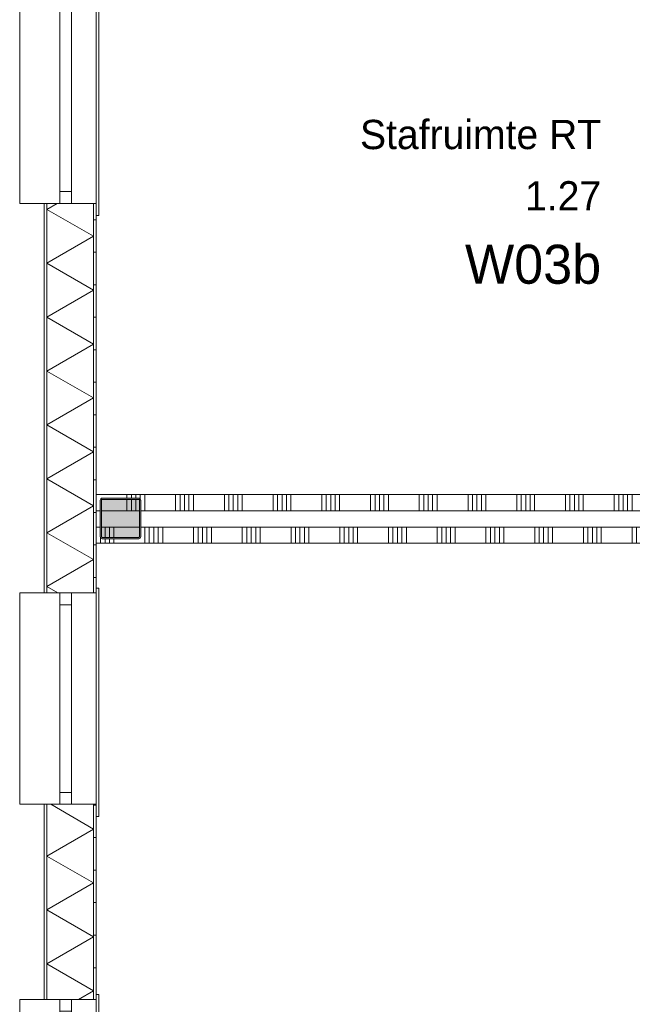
# Model space of a CAD drawing. Header units: millimetres. Extents: x -850 to 154668, y -25041 to 71030.
# Tile 112 of 211: x -470 to 3301, y 52775 to 58830. Entities that reach past the tile are written whole.
import ezdxf
from ezdxf.enums import TextEntityAlignment as Align

# ---------------------------------------------------------------- set-up
doc = ezdxf.new("R2010")
doc.units = ezdxf.units.MM
doc.header["$MEASUREMENT"] = 0
for name, color, linetype in [('New_21 Buitenwanden', 7, 'Continuous'), ('New_21 Buitenwanden Doorsnede-arcering', 7, 'Continuous'), ('New_21 Buitenwanden Laagscheidingslijnen', 7, 'Continuous'), ('New_21 Buitenwanden Ramen', 7, 'Continuous'), ('New_22 NC Binnenwanden', 7, 'Continuous'), ('New_22 NC Binnenwanden Doorsnede-arcering', 7, 'Continuous'), ('New_22 NC Binnenwanden Laagscheidingslijnen', 7, 'Continuous'), ('New_23 Vloeren', 7, 'Continuous'), ('New_Z Ruimtefuncties', 7, 'Continuous'), ('New_Z Ruimtefuncties Zone omranding', 7, 'Continuous'), ('New_Z Ruimtefuncties Zone tekst', 7, 'Continuous'), ('S-COLS-____-OTLN.RVT S', 7, 'Continuous'), ('S-COLS-____-OTLN.RVT S 2D arcering', 7, 'Continuous')]:
    doc.layers.add(name, color=color, linetype=linetype)
doc.styles.add('GENERATED_STYLE_1', font='txt')
doc.styles.add('GENERATED_STYLE_2', font='txt')
pattern_1 = [(1e-14, (0, 0), (0, 200), [])]

# ---------------------------------------------------------------- blocks, each defined once
blk = doc.blocks.new('Slab_3_2', base_point=(0, 51154.6))
at = {"layer": 'New_23 Vloeren', "color": 1, "linetype": 'Continuous', "lineweight": 0, "flags": 128}
blk.add_lwpolyline([(2, 17060), (-0.3, 51154.6), (0, 51154.6), (0, 66760), (25600, 66760), (25600, 49879.9), (31400.4, 49880)], dxfattribs=at)
blk = doc.blocks.new('*X30')
at = {"layer": 'New_22 NC Binnenwanden Doorsnede-arcering', "color": 254, "linetype": 'Continuous', "lineweight": 0, "true_color": 0xe9ebeb}
for p, q in [((0.4, 55710), (0.4, 55635.5)), ((300.4, 55710), (300.4, 55635.5)), ((327.9, 55710), (327.9, 55635.5)), ((355.3, 55710), (355.3, 55635.5)), ((382.7, 55710), (382.7, 55635.5)), ((410.2, 55710), (410.2, 55635.5)), ((600.4, 55710), (600.4, 55635.5)), ((627.9, 55710), (627.9, 55635.5)), ((655.3, 55710), (655.3, 55635.5)), ((682.7, 55710), (682.7, 55635.5)), ((710.2, 55710), (710.2, 55635.5)), ((900.4, 55710), (900.4, 55635.5)), ((927.9, 55710), (927.9, 55635.5)), ((955.3, 55710), (955.3, 55635.5)), ((982.7, 55710), (982.7, 55635.5)), ((1010.2, 55710), (1010.2, 55635.5)), ((1200.4, 55710), (1200.4, 55635.5)), ((1227.9, 55710), (1227.9, 55635.5)), ((1255.3, 55710), (1255.3, 55635.5)), ((1282.7, 55710), (1282.7, 55635.5)), ((1310.2, 55710), (1310.2, 55635.5)), ((1500.4, 55710), (1500.4, 55635.5)), ((1527.9, 55710), (1527.9, 55635.5)), ((1555.3, 55710), (1555.3, 55635.5)), ((1582.7, 55710), (1582.7, 55635.5)), ((1610.2, 55710), (1610.2, 55635.5)), ((1800.4, 55710), (1800.4, 55635.5)), ((1827.9, 55710), (1827.9, 55635.5)), ((1855.3, 55710), (1855.3, 55635.5)), ((1882.7, 55710), (1882.7, 55635.5)), ((1910.2, 55710), (1910.2, 55635.5)), ((2100.4, 55710), (2100.4, 55635.5)), ((2127.9, 55710), (2127.9, 55635.5)), ((2155.3, 55710), (2155.3, 55635.5)), ((2182.7, 55710), (2182.7, 55635.5)), ((2210.2, 55710), (2210.2, 55635.5)), ((2400.4, 55710), (2400.4, 55635.5)), ((2427.9, 55710), (2427.9, 55635.5)), ((2455.3, 55710), (2455.3, 55635.5)), ((2482.7, 55710), (2482.7, 55635.5)), ((2510.2, 55710), (2510.2, 55635.5)), ((2700.4, 55710), (2700.4, 55635.5)), ((2727.9, 55710), (2727.9, 55635.5)), ((2755.3, 55710), (2755.3, 55635.5)), ((2782.7, 55710), (2782.7, 55635.5)), ((2810.2, 55710), (2810.2, 55635.5)), ((3000.4, 55710), (3000.4, 55635.5)), ((3027.9, 55710), (3027.9, 55635.5)), ((3055.3, 55710), (3055.3, 55635.5)), ((3082.7, 55710), (3082.7, 55635.5)), ((3110.2, 55710), (3110.2, 55635.5)), ((3300.4, 55710), (3300.4, 55635.5)), ((3327.9, 55710), (3327.9, 55635.5)), ((3355.3, 55710), (3355.3, 55635.5)), ((3382.7, 55710), (3382.7, 55635.5)), ((3410.2, 55710), (3410.2, 55635.5)), ((3600.4, 55710), (3600.4, 55635.5)), ((3627.9, 55710), (3627.9, 55635.5)), ((3655.3, 55710), (3655.3, 55635.5)), ((3682.7, 55710), (3682.7, 55635.5)), ((3710.2, 55710), (3710.2, 55635.5)), ((3900.4, 55710), (3900.4, 55635.5)), ((3927.9, 55710), (3927.9, 55635.5)), ((3955.3, 55710), (3955.3, 55635.5)), ((3982.7, 55710), (3982.7, 55635.5)), ((4010.2, 55710), (4010.2, 55635.5)), ((4200.4, 55710), (4200.4, 55635.5)), ((4227.9, 55710), (4227.9, 55635.5)), ((4255.3, 55710), (4255.3, 55635.5)), ((4282.7, 55710), (4282.7, 55635.5)), ((4310.2, 55710), (4310.2, 55635.5)), ((4500.4, 55710), (4500.4, 55635.5)), ((4527.9, 55710), (4527.9, 55635.5)), ((4555.3, 55710), (4555.3, 55635.5)), ((4582.7, 55710), (4582.7, 55635.5)), ((4610.2, 55710), (4610.2, 55635.5)), ((4800.4, 55710), (4800.4, 55635.5)), ((4827.9, 55710), (4827.9, 55635.5)), ((4855.3, 55710), (4855.3, 55635.5)), ((4882.7, 55710), (4882.7, 55635.5)), ((4910.2, 55710), (4910.2, 55635.5)), ((5100.4, 55710), (5100.4, 55635.5)), ((5127.9, 55710), (5127.9, 55635.5)), ((5155.3, 55710), (5155.3, 55635.5)), ((5182.7, 55710), (5182.7, 55635.5)), ((5210.2, 55710), (5210.2, 55635.5)), ((5400.4, 55710), (5400.4, 55635.5)), ((5427.9, 55710), (5427.9, 55635.5)), ((5455.3, 55710), (5455.3, 55635.5)), ((5482.7, 55710), (5482.7, 55635.5)), ((5510.2, 55710), (5510.2, 55635.5)), ((5700.4, 55710), (5700.4, 55635.5)), ((5727.9, 55710), (5727.9, 55635.5)), ((5755.3, 55710), (5755.3, 55635.5)), ((5782.7, 55710), (5782.7, 55635.5)), ((5810.2, 55710), (5810.2, 55635.5)), ((6000.4, 55710), (6000.4, 55635.5)), ((6027.9, 55710), (6027.9, 55635.5)), ((6055.3, 55710), (6055.3, 55635.5)), ((6082.7, 55710), (6082.7, 55635.5)), ((6110.2, 55710), (6110.2, 55635.5)), ((6300.4, 55710), (6300.4, 55635.5)), ((6327.9, 55710), (6327.9, 55635.5)), ((6355.3, 55710), (6355.3, 55635.5)), ((6382.7, 55710), (6382.7, 55635.5)), ((6410.2, 55710), (6410.2, 55635.5)), ((6600.4, 55710), (6600.4, 55635.5)), ((6627.9, 55710), (6627.9, 55635.5)), ((6655.3, 55710), (6655.3, 55635.5)), ((6682.7, 55710), (6682.7, 55635.5)), ((6710.2, 55710), (6710.2, 55635.5)), ((6900.4, 55709.9), (6900.4, 55635.5)), ((6927.9, 55709.9), (6927.9, 55635.5)), ((6955.3, 55709.9), (6955.3, 55635.5)), ((6982.7, 55709.9), (6982.7, 55635.5)), ((7010.2, 55709.9), (7010.2, 55635.5)), ((7200.4, 55709.9), (7200.4, 55635.5)), ((7227.9, 55709.9), (7227.9, 55635.5)), ((7255.3, 55709.9), (7255.3, 55635.5)), ((7282.7, 55709.9), (7282.7, 55635.5)), ((7310.2, 55709.9), (7310.2, 55635.5)), ((7500.4, 55709.9), (7500.4, 55635.5)), ((7527.9, 55709.9), (7527.9, 55635.5)), ((7555.3, 55709.9), (7555.3, 55635.5)), ((7582.7, 55709.9), (7582.7, 55635.5)), ((7610.2, 55709.9), (7610.2, 55635.5)), ((7800.4, 55709.9), (7800.4, 55635.5)), ((7827.9, 55709.9), (7827.9, 55635.5)), ((7855.3, 55709.9), (7855.3, 55635.5)), ((7882.7, 55709.9), (7882.7, 55635.5)), ((7910.2, 55709.9), (7910.2, 55635.5)), ((8100.4, 55709.9), (8100.4, 55635.5)), ((8127.9, 55709.9), (8127.9, 55635.5)), ((8155.3, 55709.9), (8155.3, 55635.5)), ((8182.7, 55709.9), (8182.7, 55635.5)), ((8210.2, 55709.9), (8210.2, 55635.5)), ((8400.4, 55709.9), (8400.4, 55635.5)), ((8427.9, 55709.9), (8427.9, 55635.5)), ((8455.3, 55709.9), (8455.3, 55635.5)), ((8482.7, 55709.9), (8482.7, 55635.5)), ((8510.2, 55709.9), (8510.2, 55635.5)), ((0.4, 55635.5), (0.4, 55610)), ((27.9, 55644.1), (27.9, 55635.5)), ((27.9, 55635.5), (27.9, 55610)), ((55.3, 55635), (55.3, 55610)), ((82.7, 55635), (82.7, 55610)), ((110.2, 55635), (110.2, 55610)), ((300.4, 55635.5), (300.4, 55610)), ((327.9, 55635.5), (327.9, 55610)), ((355.3, 55635.5), (355.3, 55610)), ((382.7, 55635.5), (382.7, 55610)), ((410.2, 55635.5), (410.2, 55610)), ((600.4, 55635.5), (600.4, 55610)), ((627.9, 55635.5), (627.9, 55610)), ((655.3, 55635.5), (655.3, 55610)), ((682.7, 55635.5), (682.7, 55610)), ((710.2, 55635.5), (710.2, 55610)), ((900.4, 55635.5), (900.4, 55610)), ((927.9, 55635.5), (927.9, 55610)), ((955.3, 55635.5), (955.3, 55610)), ((982.7, 55635.5), (982.7, 55610)), ((1010.2, 55635.5), (1010.2, 55610)), ((1200.4, 55635.5), (1200.4, 55610)), ((1227.9, 55635.5), (1227.9, 55610)), ((1255.3, 55635.5), (1255.3, 55610)), ((1282.7, 55635.5), (1282.7, 55610)), ((1310.2, 55635.5), (1310.2, 55610)), ((1500.4, 55635.5), (1500.4, 55610)), ((1527.9, 55635.5), (1527.9, 55610)), ((1555.3, 55635.5), (1555.3, 55610)), ((1582.7, 55635.5), (1582.7, 55610)), ((1610.2, 55635.5), (1610.2, 55610)), ((1800.4, 55635.5), (1800.4, 55610)), ((1827.9, 55635.5), (1827.9, 55610)), ((1855.3, 55635.5), (1855.3, 55610)), ((1882.7, 55635.5), (1882.7, 55610)), ((1910.2, 55635.5), (1910.2, 55610)), ((2100.4, 55635.5), (2100.4, 55610)), ((2127.9, 55635.5), (2127.9, 55610)), ((2155.3, 55635.5), (2155.3, 55610)), ((2182.7, 55635.5), (2182.7, 55610)), ((2210.2, 55635.5), (2210.2, 55610)), ((2400.4, 55635.5), (2400.4, 55610)), ((2427.9, 55635.5), (2427.9, 55610)), ((2455.3, 55635.5), (2455.3, 55610)), ((2482.7, 55635.5), (2482.7, 55610)), ((2510.2, 55635.5), (2510.2, 55610)), ((2700.4, 55635.5), (2700.4, 55610)), ((2727.9, 55635.5), (2727.9, 55610)), ((2755.3, 55635.5), (2755.3, 55610)), ((2782.7, 55635.5), (2782.7, 55610)), ((2810.2, 55635.5), (2810.2, 55610)), ((3000.4, 55635.5), (3000.4, 55610)), ((3027.9, 55635.5), (3027.9, 55610)), ((3055.3, 55635.5), (3055.3, 55610)), ((3082.7, 55635.5), (3082.7, 55610)), ((3110.2, 55635.5), (3110.2, 55610)), ((3300.4, 55635.5), (3300.4, 55610)), ((3327.9, 55635.5), (3327.9, 55610)), ((3355.3, 55635.5), (3355.3, 55610)), ((3382.7, 55635.5), (3382.7, 55610)), ((3410.2, 55635.5), (3410.2, 55610)), ((3600.4, 55635.5), (3600.4, 55610)), ((3627.9, 55635.5), (3627.9, 55610)), ((3655.3, 55635.5), (3655.3, 55610)), ((3682.7, 55635.5), (3682.7, 55610)), ((3710.2, 55635.5), (3710.2, 55610)), ((3900.4, 55635.5), (3900.4, 55610)), ((3927.9, 55635.5), (3927.9, 55610)), ((3955.3, 55635.5), (3955.3, 55610)), ((3982.7, 55635.5), (3982.7, 55610)), ((4010.2, 55635.5), (4010.2, 55610)), ((4200.4, 55635.5), (4200.4, 55610)), ((4227.9, 55635.5), (4227.9, 55610)), ((4255.3, 55635.5), (4255.3, 55610)), ((4282.7, 55635.5), (4282.7, 55610)), ((4310.2, 55635.5), (4310.2, 55610)), ((4500.4, 55635.5), (4500.4, 55610)), ((4527.9, 55635.5), (4527.9, 55610)), ((4555.3, 55635.5), (4555.3, 55610)), ((4582.7, 55635.5), (4582.7, 55610)), ((4610.2, 55635.5), (4610.2, 55610)), ((4800.4, 55635.5), (4800.4, 55610)), ((4827.9, 55635.5), (4827.9, 55610)), ((4855.3, 55635.5), (4855.3, 55610)), ((4882.7, 55635.5), (4882.7, 55610)), ((4910.2, 55635.5), (4910.2, 55610)), ((5100.4, 55635.5), (5100.4, 55610)), ((5127.9, 55635.5), (5127.9, 55610)), ((5155.3, 55635.5), (5155.3, 55610)), ((5182.7, 55635.5), (5182.7, 55610)), ((5210.2, 55635.5), (5210.2, 55610)), ((5400.4, 55635.5), (5400.4, 55610)), ((5427.9, 55635.5), (5427.9, 55610)), ((5455.3, 55635.5), (5455.3, 55610)), ((5482.7, 55635.5), (5482.7, 55610)), ((5510.2, 55635.5), (5510.2, 55610)), ((5700.4, 55635.5), (5700.4, 55610)), ((5727.9, 55635.5), (5727.9, 55610)), ((5755.3, 55635.5), (5755.3, 55610)), ((5782.7, 55635.5), (5782.7, 55610)), ((5810.2, 55635.5), (5810.2, 55610)), ((6000.4, 55635.5), (6000.4, 55610)), ((6027.9, 55635.5), (6027.9, 55610)), ((6055.3, 55635.5), (6055.3, 55610)), ((6082.7, 55635.5), (6082.7, 55610)), ((6110.2, 55635.5), (6110.2, 55610)), ((6300.4, 55635.5), (6300.4, 55610)), ((6327.9, 55635.5), (6327.9, 55610)), ((6355.3, 55635.5), (6355.3, 55610)), ((6382.7, 55635.5), (6382.7, 55610)), ((6410.2, 55635.5), (6410.2, 55610)), ((6600.4, 55635.5), (6600.4, 55610)), ((6627.9, 55635.5), (6627.9, 55610)), ((6655.3, 55635.5), (6655.3, 55610)), ((6682.7, 55635.5), (6682.7, 55610)), ((6710.2, 55635.5), (6710.2, 55610)), ((6900.4, 55635.5), (6900.4, 55609.9)), ((6927.9, 55635.5), (6927.9, 55609.9)), ((6955.3, 55635.5), (6955.3, 55609.9)), ((6982.7, 55635.5), (6982.7, 55609.9)), ((7010.2, 55635.5), (7010.2, 55609.9)), ((7200.4, 55635.5), (7200.4, 55609.9)), ((7227.9, 55635.5), (7227.9, 55609.9)), ((7255.3, 55635.5), (7255.3, 55609.9)), ((7282.7, 55635.5), (7282.7, 55609.9)), ((7310.2, 55635.5), (7310.2, 55609.9)), ((7500.4, 55635.5), (7500.4, 55609.9)), ((7527.9, 55635.5), (7527.9, 55609.9)), ((7555.3, 55635.5), (7555.3, 55609.9)), ((7582.7, 55635.5), (7582.7, 55609.9)), ((7610.2, 55635.5), (7610.2, 55609.9)), ((7800.4, 55635.5), (7800.4, 55609.9)), ((7827.9, 55635.5), (7827.9, 55609.9)), ((7855.3, 55635.5), (7855.3, 55609.9)), ((7882.7, 55635.5), (7882.7, 55609.9)), ((7910.2, 55635.5), (7910.2, 55609.9)), ((8100.4, 55635.5), (8100.4, 55609.9)), ((8127.9, 55635.5), (8127.9, 55609.9)), ((8155.3, 55635.5), (8155.3, 55609.9)), ((8182.7, 55635.5), (8182.7, 55609.9)), ((8210.2, 55635.5), (8210.2, 55609.9)), ((8400.4, 55635.5), (8400.4, 55609.9)), ((8427.9, 55635.5), (8427.9, 55609.9)), ((8455.3, 55635.5), (8455.3, 55609.9)), ((8482.7, 55635.5), (8482.7, 55609.9)), ((8510.2, 55635.5), (8510.2, 55609.9)), ((8700.4, 55635), (8700.4, 55609.9)), ((8727.9, 55635), (8727.9, 55609.9)), ((8755.3, 55635), (8755.3, 55609.9)), ((8782.7, 55635), (8782.7, 55609.9)), ((8810.2, 55635.5), (8810.2, 55609.9))]:
    blk.add_line(p, q, dxfattribs=at)
blk = doc.blocks.new('*X31')
at = {"layer": 'New_22 NC Binnenwanden Doorsnede-arcering', "color": 254, "linetype": 'Continuous', "lineweight": 0, "true_color": 0xe9ebeb}
for p, q in [((8700.4, 55709.9), (8700.4, 55643)), ((8727.9, 55709.9), (8727.9, 55643)), ((8755.3, 55709.9), (8755.3, 55643)), ((8782.7, 55709.9), (8782.7, 55643)), ((8810.2, 55709.9), (8810.2, 55643.5))]:
    blk.add_line(p, q, dxfattribs=at)
blk = doc.blocks.new('*X32')
at = {"layer": 'New_22 NC Binnenwanden Doorsnede-arcering', "color": 254, "linetype": 'Continuous', "lineweight": 0, "true_color": 0xe9ebeb}
for p, q in [((55.3, 55710), (55.3, 55643)), ((82.7, 55710), (82.7, 55643)), ((110.2, 55710), (110.2, 55643))]:
    blk.add_line(p, q, dxfattribs=at)
blk = doc.blocks.new('Wall_3_2', base_point=(8850, 55609.9))
at = {"layer": 'New_22 NC Binnenwanden', "color": 8, "linetype": 'Continuous', "lineweight": 0, "true_color": 0x778488, "flags": 128}
for points in [[(25, 55710), (0, 55710)], [(0, 55610), (0, 55710)], [(267, 55710), (33, 55710)], [(8575, 55709.9), (275, 55710)], [(8817, 55709.9), (8583, 55709.9)], [(8850, 55709.9), (8825, 55709.9)], [(8850, 55609.9), (8850, 55709.9)], [(0, 55610), (8850, 55609.9)]]:
    blk.add_lwpolyline(points, dxfattribs=at)
at = {"layer": 'New_22 NC Binnenwanden', "color": 8, "lineweight": 0, "true_color": 0x778488}
for name in ['*X30', '*X32', '*X31']:
    blk.add_blockref(name, (0, 0), dxfattribs=at)
blk = doc.blocks.new('*X180')
at = {"layer": 'New_22 NC Binnenwanden Doorsnede-arcering', "color": 254, "linetype": 'Continuous', "lineweight": 0, "true_color": 0xe9ebeb}
for p, q in [((4389.8, 55810), (4389.8, 55910)), ((4417.3, 55810), (4417.3, 55910)), ((4444.7, 55810), (4444.7, 55910)), ((4472.1, 55810), (4472.1, 55910)), ((4499.6, 55810), (4499.6, 55910)), ((4689.8, 55810), (4689.8, 55910)), ((4717.3, 55810), (4717.3, 55910)), ((4744.7, 55810), (4744.7, 55910)), ((4772.1, 55810), (4772.1, 55910)), ((4799.6, 55810), (4799.6, 55910)), ((4989.8, 55810), (4989.8, 55910)), ((5017.3, 55810), (5017.3, 55910)), ((5044.7, 55810), (5044.7, 55910)), ((5072.1, 55810), (5072.1, 55910)), ((5099.6, 55810), (5099.6, 55910)), ((5289.8, 55810), (5289.8, 55910)), ((5317.3, 55810), (5317.3, 55910)), ((5344.7, 55810), (5344.7, 55910)), ((5372.1, 55810), (5372.1, 55910)), ((5399.6, 55810), (5399.6, 55910)), ((5589.8, 55810), (5589.8, 55910)), ((5617.3, 55810), (5617.3, 55910)), ((5644.7, 55810), (5644.7, 55910)), ((5672.1, 55810), (5672.1, 55910)), ((5699.6, 55810), (5699.6, 55910)), ((5889.8, 55810), (5889.8, 55910)), ((5917.3, 55810), (5917.3, 55910)), ((5944.7, 55810), (5944.7, 55910)), ((5972.1, 55810), (5972.1, 55910)), ((5999.6, 55810), (5999.6, 55910)), ((6189.8, 55810), (6189.8, 55910)), ((6217.3, 55810), (6217.3, 55910)), ((6244.7, 55810), (6244.7, 55910)), ((6272.1, 55810), (6272.1, 55910)), ((6299.6, 55810), (6299.6, 55910)), ((6489.8, 55810), (6489.8, 55910)), ((6517.3, 55810), (6517.3, 55910)), ((6544.7, 55810), (6544.7, 55910)), ((6572.1, 55810), (6572.1, 55910)), ((6599.6, 55810), (6599.6, 55910)), ((6789.8, 55810.1), (6789.8, 55910.1)), ((6817.3, 55810.1), (6817.3, 55910.1)), ((6844.7, 55810.1), (6844.7, 55910.1)), ((6872.1, 55810.1), (6872.1, 55910.1)), ((6899.6, 55810.1), (6899.6, 55910.1)), ((7089.8, 55810.1), (7089.8, 55910.1)), ((7117.3, 55810.1), (7117.3, 55910.1)), ((7144.7, 55810.1), (7144.7, 55910.1)), ((7172.1, 55810.1), (7172.1, 55910.1)), ((7199.6, 55810.1), (7199.6, 55910.1)), ((7389.8, 55810.1), (7389.8, 55910.1)), ((7417.3, 55810.1), (7417.3, 55910.1)), ((7444.7, 55810.1), (7444.7, 55910.1)), ((7472.1, 55810.1), (7472.1, 55910.1)), ((7499.6, 55810.1), (7499.6, 55910.1)), ((7689.8, 55810.1), (7689.8, 55910.1)), ((7717.3, 55810.1), (7717.3, 55910.1)), ((7744.7, 55810.1), (7744.7, 55910.1)), ((7772.1, 55810.1), (7772.1, 55910.1)), ((7799.6, 55810.1), (7799.6, 55910.1)), ((7989.8, 55810.1), (7989.8, 55910.1)), ((8017.3, 55810.1), (8017.3, 55910.1)), ((8044.7, 55810.1), (8044.7, 55910.1)), ((8072.1, 55810.1), (8072.1, 55910.1)), ((8099.6, 55810.1), (8099.6, 55910.1)), ((8289.8, 55810.1), (8289.8, 55910.1)), ((8317.3, 55810.1), (8317.3, 55910.1)), ((8344.7, 55810.1), (8344.7, 55910.1)), ((8372.1, 55810.1), (8372.1, 55910.1)), ((8399.6, 55810.1), (8399.6, 55910.1)), ((8589.8, 55884.5), (8589.8, 55910.1)), ((8617.3, 55885), (8617.3, 55910.1)), ((8644.7, 55885), (8644.7, 55910.1)), ((8672.1, 55885), (8672.1, 55910.1)), ((8699.6, 55885), (8699.6, 55910.1))]:
    blk.add_line(p, q, dxfattribs=at)
blk = doc.blocks.new('*X181')
at = {"layer": 'New_22 NC Binnenwanden Doorsnede-arcering', "color": 254, "linetype": 'Continuous', "lineweight": 0, "true_color": 0xe9ebeb}
for p, q in [((8589.8, 55810.1), (8589.8, 55876.5)), ((8617.3, 55810.1), (8617.3, 55877)), ((8644.7, 55810.1), (8644.7, 55877)), ((8672.1, 55810.1), (8672.1, 55877)), ((8699.6, 55810.1), (8699.6, 55877))]:
    blk.add_line(p, q, dxfattribs=at)
blk = doc.blocks.new('*X182')
at = {"layer": 'New_22 NC Binnenwanden Doorsnede-arcering', "color": 254, "linetype": 'Continuous', "lineweight": 0, "true_color": 0xe9ebeb}
for p, q in [((189.8, 55885), (189.8, 55910)), ((217.3, 55885), (217.3, 55910)), ((244.7, 55885), (244.7, 55910)), ((272.1, 55875.9), (272.1, 55910)), ((299.6, 55810), (299.6, 55910)), ((489.8, 55810), (489.8, 55910)), ((517.3, 55810), (517.3, 55910)), ((544.7, 55810), (544.7, 55910)), ((572.1, 55810), (572.1, 55910)), ((599.6, 55810), (599.6, 55910)), ((789.8, 55810), (789.8, 55910)), ((817.3, 55810), (817.3, 55910)), ((844.7, 55810), (844.7, 55910)), ((872.1, 55810), (872.1, 55910)), ((899.6, 55810), (899.6, 55910)), ((1089.8, 55810), (1089.8, 55910)), ((1117.3, 55810), (1117.3, 55910)), ((1144.7, 55810), (1144.7, 55910)), ((1172.1, 55810), (1172.1, 55910)), ((1199.6, 55810), (1199.6, 55910)), ((1389.8, 55810), (1389.8, 55910)), ((1417.3, 55810), (1417.3, 55910)), ((1444.7, 55810), (1444.7, 55910)), ((1472.1, 55810), (1472.1, 55910)), ((1499.6, 55810), (1499.6, 55910)), ((1689.8, 55810), (1689.8, 55910)), ((1717.3, 55810), (1717.3, 55910)), ((1744.7, 55810), (1744.7, 55910)), ((1772.1, 55810), (1772.1, 55910)), ((1799.6, 55810), (1799.6, 55910)), ((1989.8, 55810), (1989.8, 55910)), ((2017.3, 55810), (2017.3, 55910)), ((2044.7, 55810), (2044.7, 55910)), ((2072.1, 55810), (2072.1, 55910)), ((2099.6, 55810), (2099.6, 55910)), ((2289.8, 55810), (2289.8, 55910)), ((2317.3, 55810), (2317.3, 55910)), ((2344.7, 55810), (2344.7, 55910)), ((2372.1, 55810), (2372.1, 55910)), ((2399.6, 55810), (2399.6, 55910)), ((2589.8, 55810), (2589.8, 55910)), ((2617.3, 55810), (2617.3, 55910)), ((2644.7, 55810), (2644.7, 55910)), ((2672.1, 55810), (2672.1, 55910)), ((2699.6, 55810), (2699.6, 55910)), ((2889.8, 55810), (2889.8, 55910)), ((2917.3, 55810), (2917.3, 55910)), ((2944.7, 55810), (2944.7, 55910)), ((2972.1, 55810), (2972.1, 55910)), ((2999.6, 55810), (2999.6, 55910)), ((3189.8, 55810), (3189.8, 55910)), ((3217.3, 55810), (3217.3, 55910)), ((3244.7, 55810), (3244.7, 55910)), ((3272.1, 55810), (3272.1, 55910)), ((3299.6, 55810), (3299.6, 55910)), ((3489.8, 55810), (3489.8, 55910)), ((3517.3, 55810), (3517.3, 55910)), ((3544.7, 55810), (3544.7, 55910)), ((3572.1, 55810), (3572.1, 55910)), ((3599.6, 55810), (3599.6, 55910)), ((3789.8, 55810), (3789.8, 55910)), ((3817.3, 55810), (3817.3, 55910)), ((3844.7, 55810), (3844.7, 55910)), ((3872.1, 55810), (3872.1, 55910)), ((3899.6, 55810), (3899.6, 55910)), ((4089.8, 55810), (4089.8, 55910)), ((4117.3, 55810), (4117.3, 55910)), ((4144.7, 55810), (4144.7, 55910)), ((4172.1, 55810), (4172.1, 55910)), ((4199.6, 55810), (4199.6, 55910))]:
    blk.add_line(p, q, dxfattribs=at)
blk = doc.blocks.new('*X183')
at = {"layer": 'New_22 NC Binnenwanden Doorsnede-arcering', "color": 254, "linetype": 'Continuous', "lineweight": 0, "true_color": 0xe9ebeb}
for p, q in [((189.8, 55810), (189.8, 55877)), ((217.3, 55810), (217.3, 55877)), ((244.7, 55810), (244.7, 55877))]:
    blk.add_line(p, q, dxfattribs=at)
blk = doc.blocks.new('Wall_32_2', base_point=(8850, 55910.1))
at = {"layer": 'New_22 NC Binnenwanden', "color": 8, "linetype": 'Continuous', "lineweight": 0, "true_color": 0x778488, "flags": 128}
for points in [[(4200.1, 55910), (0, 55910)], [(0, 55910), (0, 55810)], [(8850, 55910.1), (4300.1, 55910)], [(8850, 55910.1), (8850, 55810.1)], [(0, 55810), (25, 55810)], [(33, 55810), (267, 55810)], [(275, 55810), (8575, 55810.1)], [(8583, 55810.1), (8817, 55810.1)], [(8825, 55810.1), (8850, 55810.1)]]:
    blk.add_lwpolyline(points, dxfattribs=at)
at = {"layer": 'New_22 NC Binnenwanden Laagscheidingslijnen', "color": 8, "linetype": 'Continuous', "lineweight": 0, "true_color": 0x778488}
for p, q in [((4200.1, 55910), (4200.1, 55810)), ((4300.1, 55810), (4300.1, 55910))]:
    blk.add_line(p, q, dxfattribs=at)
at = {"layer": 'New_22 NC Binnenwanden', "color": 8, "lineweight": 0, "true_color": 0x778488}
for name in ['*X182', '*X180', '*X183', '*X181']:
    blk.add_blockref(name, (0, 0), dxfattribs=at)
blk = doc.blocks.new('*X1139')
at = {"layer": 'New_21 Buitenwanden Doorsnede-arcering', "linetype": 'Continuous', "lineweight": 0, "true_color": 0xe9ebeb}
for points in [[(-302.2, 53850), (-302.1, 53850), (-302.1, 54000), (-302.2, 54000)], [(-302.2, 53550), (-302.1, 53550), (-302.1, 53700), (-302.2, 53700)], [(-302.2, 53250), (-302.1, 53250), (-302.1, 53400), (-302.2, 53400)], [(-302.2, 52950), (-302.1, 52950), (-302.1, 53100), (-302.2, 53100)]]:
    blk.add_hatch(color=254, dxfattribs=at).paths.add_polyline_path(points)
blk = doc.blocks.new('*X1143')
at = {"layer": 'New_21 Buitenwanden Doorsnede-arcering', "linetype": 'Continuous', "lineweight": 0, "true_color": 0xe9ebeb}
for points in [[(-302.2, 57450), (-302.1, 57450), (-302.1, 57600), (-302.2, 57600)], [(-302.2, 57150), (-302.1, 57150), (-302.1, 57300), (-302.2, 57300)], [(-302.2, 56850), (-302.1, 56850), (-302.1, 57000), (-302.2, 57000)], [(-302.2, 56550), (-302.1, 56550), (-302.1, 56700), (-302.2, 56700)], [(-302.2, 56250), (-302.1, 56250), (-302.1, 56400), (-302.2, 56400)], [(-302.2, 55950), (-302.1, 55950), (-302.1, 56100), (-302.2, 56100)], [(-302.2, 55650), (-302.1, 55650), (-302.1, 55800), (-302.2, 55800)], [(-302.2, 55350), (-302.1, 55350), (-302.1, 55500), (-302.2, 55500)]]:
    blk.add_hatch(color=254, dxfattribs=at).paths.add_polyline_path(points)
blk = doc.blocks.new('*X1148')
at = {"layer": 'New_21 Buitenwanden Doorsnede-arcering', "linetype": 'Continuous', "lineweight": 0, "true_color": 0xe9ebeb}
for points in [[(-15.1, 57450), (-15, 57450), (-15, 57600), (-15.1, 57600)], [(-15.1, 57150), (-15, 57150), (-15, 57300), (-15.1, 57300)], [(-15.1, 56850), (-15, 56850), (-15, 57000), (-15.1, 57000)], [(-15.1, 56550), (-15, 56550), (-15, 56700), (-15.1, 56700)], [(-15.1, 56250), (-15, 56250), (-15, 56400), (-15.1, 56400)], [(-15.1, 55950), (-15, 55950), (-15, 56100), (-15.1, 56100)], [(-15.1, 55650), (-15, 55650), (-15, 55800), (-15.1, 55800)], [(-15.1, 55350), (-15, 55350), (-15, 55500), (-15.1, 55500)]]:
    blk.add_hatch(color=254, dxfattribs=at).paths.add_polyline_path(points)
blk = doc.blocks.new('*X1150')
at = {"layer": 'New_21 Buitenwanden Doorsnede-arcering', "linetype": 'Continuous', "lineweight": 0, "true_color": 0xe9ebeb}
for points in [[(-15.1, 53850), (-15, 53850), (-15, 54000), (-15.1, 54000)], [(-15.1, 53550), (-15, 53550), (-15, 53700), (-15.1, 53700)], [(-15.1, 53250), (-15, 53250), (-15, 53400), (-15.1, 53400)], [(-15.1, 52950), (-15, 52950), (-15, 53100), (-15.1, 53100)]]:
    blk.add_hatch(color=254, dxfattribs=at).paths.add_polyline_path(points)
blk = doc.blocks.new('*X1157')
at = {"layer": 'New_21 Buitenwanden Doorsnede-arcering', "color": 254, "linetype": 'Continuous', "lineweight": 0, "true_color": 0xe9ebeb}
for p, q in [((-302.1, 57663.4), (-238.9, 57699.9)), ((-302.1, 57663.4), (-15.1, 57497.7)), ((-302.1, 57332), (-15.1, 57497.7)), ((-302.1, 57332), (-15.1, 57166.3)), ((-302.1, 57000.6), (-15.1, 57166.3)), ((-302.1, 57000.6), (-15.1, 56834.9)), ((-302.1, 56669.2), (-15.1, 56834.9)), ((-302.1, 56669.2), (-15.1, 56503.5)), ((-302.1, 56337.8), (-15.1, 56503.5)), ((-302.1, 56337.8), (-15.1, 56172.1)), ((-302.1, 56006.4), (-15.1, 56172.1)), ((-302.1, 56006.4), (-15.1, 55840.7)), ((-302.1, 55675), (-15.1, 55840.7)), ((-302.1, 55675), (-15.1, 55509.3)), ((-302.1, 55343.6), (-15.1, 55509.3)), ((-302.1, 55343.6), (-234.8, 55304.8))]:
    blk.add_line(p, q, dxfattribs=at)
blk = doc.blocks.new('*X1158')
at = {"layer": 'New_21 Buitenwanden Doorsnede-arcering', "color": 254, "linetype": 'Continuous', "lineweight": 0, "true_color": 0xe9ebeb}
for p, q in [((-279.2, 54004.8), (-15.1, 53852.3)), ((-302.1, 53686.6), (-15.1, 53852.3)), ((-302.1, 53686.6), (-15.1, 53520.9)), ((-302.1, 53355.2), (-15.1, 53520.9)), ((-302.1, 53355.2), (-15.1, 53189.5)), ((-302.1, 53023.8), (-15.1, 53189.5)), ((-302.1, 53023.8), (-15.1, 52858.1)), ((-107.5, 52804.8), (-15.1, 52858.1))]:
    blk.add_line(p, q, dxfattribs=at)
blk = doc.blocks.new('R1 22_7')
at = {"layer": 'New_21 Buitenwanden Ramen', "color": 1, "linetype": 'Continuous', "lineweight": 0}
for p, q in [((-725, 150.2), (-725, 168.2)), ((-725, 168.2), (680, 168.2)), ((-650, 150.2), (-680, 150.2)), ((-650, 150.2), (-680, 150.2)), ((-650, 135.2), (-650, 150.2)), ((-650, 135.2), (-650, 150.2)), ((-650, 0), (-650, 135.1)), ((-650, 0), (-650, 135.1)), ((650, 135.2), (650, 150.2)), ((650, 135.2), (650, 150.2)), ((650, 150.2), (680, 150.2)), ((650, 150.2), (680, 150.2)), ((650, 0), (650, 135.1)), ((650, 0), (650, 135.1)), ((680, 168.2), (680, 150.2)), ((-650, 0), (-577, 0)), ((-650, -72), (-650, 0)), ((-650, -72), (-650, 0)), ((-577, 0), (-577, -72)), ((-577, 0), (577, 0)), ((577, -72), (577, 0)), ((577, 0), (650, 0)), ((650, -72), (650, 0)), ((650, -72), (650, 0)), ((-577, -72), (-650, -72)), ((-650, -152), (-650, -72)), ((577, -72), (-577, -72)), ((650, -72), (577, -72)), ((650, -152), (650, -72)), ((-650, -170), (-650, -320)), ((650, -320), (650, -170)), ((-650, -320), (650, -320))]:
    blk.add_line(p, q, dxfattribs=at)
at = {"layer": 'New_21 Buitenwanden Ramen', "color": 9, "linetype": 'Continuous', "lineweight": 0}
for p, q in [((-650, 150.2), (650, 150.2)), ((-650, 135.1), (-650, 135.2)), ((-650, 135.1), (-650, 135.2)), ((650, 135.1), (650, 135.2)), ((650, 135.1), (650, 135.2)), ((-650, -170), (-650, -152)), ((650, -170), (650, -152))]:
    blk.add_line(p, q, dxfattribs=at)
blk = doc.blocks.new('Wall_160_2', base_point=(0, 42580))
at = {"layer": 'New_21 Buitenwanden Doorsnede-arcering', "linetype": 'Continuous', "lineweight": 0, "true_color": 0xe9ebeb}
h = blk.add_hatch(dxfattribs=at)
h.set_pattern_fill('930_Lijnen_vert_200_0002', color=254, style=0, pattern_type=2)
h.set_pattern_definition(pattern_1)
h.paths.add_polyline_path([(-15, 55304.8), (0, 55304.8), (0, 57699.9), (-15, 57699.9)])
h = blk.add_hatch(dxfattribs=at)
h.set_pattern_fill('930_Lijnen_vert_200_0002', color=254, style=0, pattern_type=2)
h.set_pattern_definition(pattern_1)
h.paths.add_polyline_path([(-15, 52804.8), (0, 52804.8), (0, 54004.8), (-15, 54004.8)])
at = {"layer": 'New_21 Buitenwanden', "color": 8, "linetype": 'Continuous', "lineweight": 0, "true_color": 0x778488}
for p, q in [((-320.2, 57699.9), (-302.2, 57699.9)), ((-302.2, 57699.9), (-222.2, 57699.9)), ((-222.2, 57699.9), (-150.2, 57699.9)), ((-150.2, 57699.9), (-15.1, 57699.9)), ((-15.1, 57699.9), (-15, 57699.9)), ((-15, 57699.9), (0, 57699.9)), ((0, 57699.9), (0, 57669.9)), ((-320.2, 55304.8), (-302.2, 55304.8)), ((-302.2, 55304.8), (-222.2, 55304.8)), ((-222.2, 55304.8), (-150.2, 55304.8)), ((-150.2, 55304.8), (-15.1, 55304.8)), ((-15.1, 55304.8), (-15, 55304.8)), ((-15, 55304.8), (0, 55304.8)), ((0, 55304.8), (0, 55334.8)), ((-320.2, 54004.8), (-302.2, 54004.8)), ((-302.2, 54004.8), (-222.2, 54004.8)), ((-222.2, 54004.8), (-150.2, 54004.8)), ((-150.2, 54004.8), (-15.1, 54004.8)), ((-15.1, 54004.8), (-15, 54004.8)), ((-15, 54004.8), (0, 54004.8)), ((0, 54004.8), (0, 53974.8)), ((-320.2, 52804.8), (-302.2, 52804.8)), ((-302.2, 52804.8), (-222.2, 52804.8)), ((-222.2, 52804.8), (-150.2, 52804.8)), ((-150.2, 52804.8), (-15.1, 52804.8)), ((-15.1, 52804.8), (-15, 52804.8)), ((-15, 52804.8), (0, 52804.8)), ((0, 52804.8), (0, 52834.8))]:
    blk.add_line(p, q, dxfattribs=at)
at = {"layer": 'New_21 Buitenwanden', "color": 8, "linetype": 'Continuous', "lineweight": 0, "true_color": 0x778488, "flags": 128}
for points in [[(-320.2, 57699.9), (-320.2, 55304.8)], [(0, 55304.8), (0, 57699.9)], [(-320.2, 54004.8), (-320.2, 52804.8)], [(0, 52804.8), (0, 54004.8)]]:
    blk.add_lwpolyline(points, dxfattribs=at)
at = {"layer": 'New_21 Buitenwanden Laagscheidingslijnen', "color": 8, "linetype": 'Continuous', "lineweight": 0, "true_color": 0x778488}
for p, q in [((-302.2, 57699.9), (-302.2, 55304.8)), ((-302.1, 57699.9), (-302.1, 55304.8)), ((-15.1, 55304.8), (-15.1, 57699.9)), ((-15, 55304.8), (-15, 57699.9)), ((-302.2, 54004.8), (-302.2, 52804.8)), ((-302.1, 54004.8), (-302.1, 52804.8)), ((-15.1, 52804.8), (-15.1, 54004.8)), ((-15, 52804.8), (-15, 54004.8))]:
    blk.add_line(p, q, dxfattribs=at)
at = {"layer": 'New_21 Buitenwanden', "color": 8, "lineweight": 0, "true_color": 0x778488}
for name in ['*X1157', '*X1143', '*X1148', '*X1139', '*X1158', '*X1150']:
    blk.add_blockref(name, (0, 0), dxfattribs=at)
at = {"layer": 'New_21 Buitenwanden Ramen', "color": 1, "linetype": 'Continuous', "lineweight": 0, "xscale": -1, "zscale": 1000, "rotation": 269.9999999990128}
for p in [(-150.2, 58349.9), (-150.2, 54654.8), (-150.2, 52154.8)]:
    blk.add_blockref('R1 22_7', p, dxfattribs=at)
blk = doc.blocks.new('Column 183[23]_2', base_point=(0.5, 3))
at = {"layer": 'S-COLS-____-OTLN.RVT S 2D arcering', "linetype": 'Continuous', "lineweight": 0, "true_color": 0x778488}
h = blk.add_hatch(color=8, dxfattribs=at)
h.paths.add_polyline_path([(25.5, 55651), (26.5, 55646), (29.3, 55641.8), (33.5, 55638.9), (38.5, 55638), (262.5, 55638), (267.5, 55638.9), (271.7, 55641.8), (274.5, 55646), (275.5, 55651), (275.5, 55875), (274.5, 55879.9), (271.7, 55884.1), (267.5, 55887), (262.5, 55888), (38.5, 55888), (33.5, 55887), (29.3, 55884.1), (26.5, 55879.9), (25.5, 55875)])
h.paths.add_polyline_path([(262.5, 55646), (38.5, 55646), (36.6, 55646.3), (35, 55647.4), (33.9, 55649), (33.5, 55651), (33.5, 55875), (33.9, 55876.9), (35, 55878.5), (36.6, 55879.6), (38.5, 55880), (262.5, 55880), (264.4, 55879.6), (266.1, 55878.5), (267.1, 55876.9), (267.5, 55875), (267.5, 55651), (267.1, 55649), (266.1, 55647.4), (264.4, 55646.3)], flags=0)
blk.add_hatch(color=8, dxfattribs=at).paths.add_polyline_path([(262.5, 55880), (38.5, 55880), (36.6, 55879.6), (35, 55878.5), (33.9, 55876.9), (33.5, 55875), (33.5, 55651), (33.9, 55649), (35, 55647.4), (36.6, 55646.3), (38.5, 55646), (262.5, 55646), (264.4, 55646.3), (266.1, 55647.4), (267.1, 55649), (267.5, 55651), (267.5, 55875), (267.1, 55876.9), (266.1, 55878.5), (264.4, 55879.6)])
at = {"layer": 'S-COLS-____-OTLN.RVT S', "color": 1, "linetype": 'Continuous', "lineweight": 0}
for p, q in [((26.5, 55879.9), (25.5, 55875)), ((25.5, 55875), (25.5, 55651)), ((29.3, 55884.1), (26.5, 55879.9)), ((33.5, 55887), (29.3, 55884.1)), ((38.5, 55888), (33.5, 55887)), ((33.5, 55875), (33.9, 55876.9)), ((33.5, 55651), (33.5, 55875)), ((33.9, 55876.9), (35, 55878.5)), ((35, 55878.5), (36.6, 55879.6)), ((36.6, 55879.6), (38.5, 55880)), ((262.5, 55888), (38.5, 55888)), ((38.5, 55880), (262.5, 55880)), ((267.5, 55887), (262.5, 55888)), ((262.5, 55880), (264.4, 55879.6)), ((264.4, 55879.6), (266.1, 55878.5)), ((266.1, 55878.5), (267.1, 55876.9)), ((267.1, 55876.9), (267.5, 55875)), ((271.7, 55884.1), (267.5, 55887)), ((267.5, 55875), (267.5, 55651)), ((274.5, 55879.9), (271.7, 55884.1)), ((275.5, 55875), (274.5, 55879.9)), ((275.5, 55651), (275.5, 55875)), ((25.5, 55651), (26.5, 55646)), ((33.9, 55649), (33.5, 55651)), ((35, 55647.4), (33.9, 55649)), ((36.6, 55646.3), (35, 55647.4)), ((266.1, 55647.4), (264.4, 55646.3)), ((267.1, 55649), (266.1, 55647.4)), ((267.5, 55651), (267.1, 55649)), ((274.5, 55646), (275.5, 55651)), ((26.5, 55646), (29.3, 55641.8)), ((29.3, 55641.8), (33.5, 55638.9)), ((33.5, 55638.9), (38.5, 55638)), ((38.5, 55646), (36.6, 55646.3)), ((262.5, 55646), (38.5, 55646)), ((38.5, 55638), (262.5, 55638)), ((264.4, 55646.3), (262.5, 55646)), ((262.5, 55638), (267.5, 55638.9)), ((267.5, 55638.9), (271.7, 55641.8)), ((271.7, 55641.8), (274.5, 55646))]:
    blk.add_line(p, q, dxfattribs=at)
blk = doc.blocks.new('Stafruimte RT_1.27_82_2', base_point=(2350, 57689.4))
at = {"layer": 'New_Z Ruimtefuncties Zone tekst', "color": 2, "lineweight": 0}
for tag, height, style, p in [('DUMMY_938', 180, 'GENERATED_STYLE_1', (3109.5, 58255.1)), ('ROOM_NAME', 180, 'GENERATED_STYLE_1', (3109.5, 58214)), ('ROOM_NUMBER', 180, 'GENERATED_STYLE_1', (3109.5, 57836.8)), ('DUMMY_939', 180, 'GENERATED_STYLE_1', (3109.5, 57878)), ('stWallCovering', 240, 'GENERATED_STYLE_2', (3109.5, 57446))]:
    blk.add_attdef(tag, text='', height=height, dxfattribs=dict(at, style=style)).set_placement(p, align=Align.TOP_RIGHT)
at = {"layer": 'New_Z Ruimtefuncties Zone tekst', "color": 2, "lineweight": 0, "style": 'GENERATED_STYLE_2'}
blk.add_attdef('DUMMY_940', text='', height=240, dxfattribs=at).set_placement((1590.6, 57500.8), align=Align.TOP_LEFT)

msp = doc.modelspace()

# ---------------------------------------------------------------- linework, layer by layer
at = {"layer": 'New_Z Ruimtefuncties Zone omranding', "color": 231, "linetype": 'Continuous', "lineweight": 0, "true_color": 0xf9acba, "flags": 128}
for points in [[(0, 55910), (4200.1, 55910), (4200.1, 57960), (5200.1, 57960), (5200.1, 59659.1), (0, 59668.8)], [(0, 55610), (0, 50735), (0, 48680), (4475, 48680), (4475, 48080), (8850, 48080), (8850, 50735), (8850, 54185), (8575, 54185), (8575, 55609.9), (4700.1, 55609.9), (4700.1, 55610)]]:
    msp.add_lwpolyline(points, close=True, dxfattribs=at)

# ---------------------------------------------------------------- block references
at = {"layer": 'New_21 Buitenwanden', "color": 8, "lineweight": 0, "true_color": 0x778488}
msp.add_blockref('Wall_160_2', (0, 42580), dxfattribs=at)
at = {"layer": 'New_22 NC Binnenwanden', "color": 8, "lineweight": 0, "true_color": 0x778488}
for name, p in [('Wall_32_2', (8850, 55910.1)), ('Wall_3_2', (8850, 55609.9))]:
    msp.add_blockref(name, p, dxfattribs=at)
at = {"layer": 'New_23 Vloeren', "color": 1, "linetype": 'Continuous', "lineweight": 0}
msp.add_blockref('Slab_3_2', (0, 51154.6), dxfattribs=at)
at = {"layer": 'New_Z Ruimtefuncties', "color": 2, "linetype": 'Continuous', "lineweight": 0}
msp.add_blockref('Stafruimte RT_1.27_82_2', (2350, 57689.4), dxfattribs=at).add_auto_attribs({'ROOM_NAME': 'Stafruimte RT', 'ROOM_NUMBER': '1.27', 'stWallCovering': 'W03b'})
at = {"layer": 'S-COLS-____-OTLN.RVT S', "color": 1, "linetype": 'Continuous', "lineweight": 0}
msp.add_blockref('Column 183[23]_2', (0.5, 3), dxfattribs=at)

doc.saveas('drawing.dxf')
